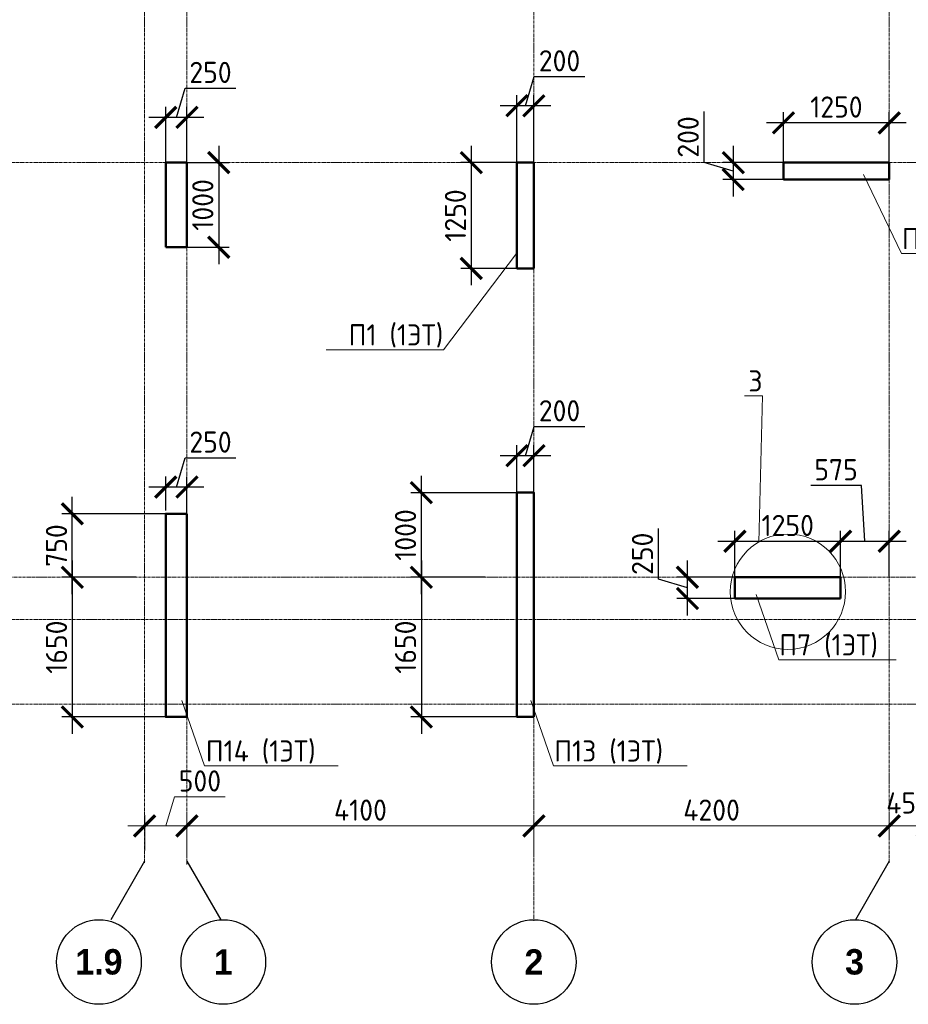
# Model space of a CAD drawing. Header units: millimetres. Extents: x 263826 to 1718326, y -423071 to 70137.
# Tile 184 of 256: x 421866 to 432368, y -84909 to -73275. Entities that reach past the tile are written whole.
import ezdxf
from ezdxf import colors
from ezdxf.entities.mleader import LeaderData, LeaderLine
from ezdxf.math import Vec2, Vec3

# ---------------------------------------------------------------- set-up
doc = ezdxf.new("R2010")
doc.units = ezdxf.units.MM
doc.linetypes.add('______5', pattern=[1100, 800, -100, 100, -100])
doc.linetypes.add('осевая', pattern=[50.8, 31.75, -6.35, 6.35, -6.35])
doc.layers.add('Колонна_ бетон', color=7, linetype='Continuous', lineweight=50, true_color=0xb4b496)
for name, color, linetype, lineweight in [('Конструкции 0.5', 5, 'Continuous', 50), ('Оси', 40, '______5', 18), ('подоснова', 151, 'Continuous', 5), ('РАЗМЕРЫ', 1, 'Continuous', 9), ('Узлы', 7, 'Continuous', 0)]:
    doc.layers.add(name, color=color, linetype=linetype, lineweight=lineweight)
doc.styles.add('Century Gothic', font='GOTHIC.TTF')
doc.styles.add('GOST-2.304_Type-B', font='GOST_Common.ttf')
doc.dimstyles.new('СПДС', dxfattribs={"dimscale": 100, "dimtxt": 2.5, "dimasz": 2.5, "dimexe": 1.25, "dimexo": 0, "dimtad": 1, "dimdec": 0, "dimtxsty": 'GOST-2.304_Type-B', "dimblk": 'ARCHTICK', "dimcen": 2.5, "dimdle": 2, "dimadec": 0, "dimazin": 2, "dimtfac": 0.75, "dimtdec": 0, "dimtmove": 1, "dimatfit": 3, "dimfxl": 1, "dimtolj": 1, "dimarcsym": 1})

# ---------------------------------------------------------------- blocks, each defined once
blk = doc.blocks.new('NSY101')
at = {"color": 0, "linetype": 'ByBlock', "lineweight": -2}
blk.add_circle((0, 0), 50, dxfattribs=at)
blk = doc.blocks.new('_ArchTick')
at = {"color": 0, "linetype": 'ByBlock', "const_width": 0.15}
blk.add_lwpolyline([(-0.5, -0.5), (0.5, 0.5)], dxfattribs=at)
blk = doc.blocks.new('*D3814')
at = {"layer": 'DEFPOINTS', "color": 0, "lineweight": 0, "transparency": 16777216}
for p in [(474455, -129833), (473955, -130124), (474455, -130210)]:
    blk.add_point(p, dxfattribs=at)
at = {"layer": 'РАЗМЕРЫ', "color": 0, "lineweight": -2, "transparency": 16777216}
for p, q in [((474205, -129833), (474308, -129490)), ((474308, -129490), (474908, -129490)), ((473955, -130124), (473955, -129708)), ((474455, -130210), (474455, -129708)), ((473755, -129833), (474655, -129833))]:
    blk.add_line(p, q, dxfattribs=at)
at = {"layer": 'РАЗМЕРЫ', "color": 0, "lineweight": -2, "transparency": 16777216, "xscale": 250, "yscale": 250, "zscale": 250, "rotation": 180}
blk.add_blockref('_ArchTick', (473955, -129833), dxfattribs=at)
at = {"layer": 'РАЗМЕРЫ', "color": 0, "lineweight": -2, "transparency": 16777216, "xscale": 250, "yscale": 250, "zscale": 250}
blk.add_blockref('_ArchTick', (474455, -129833), dxfattribs=at)
at = {"layer": 'РАЗМЕРЫ', "color": 0, "transparency": 16777216, "insert": (474608, -129302), "char_height": 250, "attachment_point": 5, "style": 'GOST-2.304_Type-B'}
blk.add_mtext('\\A1;500', dxfattribs=at)
blk = doc.blocks.new('*D3815')
at = {"layer": 'DEFPOINTS', "color": 0, "lineweight": 0, "transparency": 16777216}
for p in [(478555, -129833), (478555, -130164), (474455, -130210)]:
    blk.add_point(p, dxfattribs=at)
at = {"layer": 'РАЗМЕРЫ', "color": 0, "lineweight": -2, "transparency": 16777216}
for p, q in [((474455, -130210), (474455, -129708)), ((478555, -130164), (478555, -129708)), ((474255, -129833), (478755, -129833))]:
    blk.add_line(p, q, dxfattribs=at)
at = {"layer": 'РАЗМЕРЫ', "color": 0, "lineweight": -2, "transparency": 16777216, "xscale": 250, "yscale": 250, "zscale": 250, "rotation": 180}
blk.add_blockref('_ArchTick', (474455, -129833), dxfattribs=at)
at = {"layer": 'РАЗМЕРЫ', "color": 0, "lineweight": -2, "transparency": 16777216, "xscale": 250, "yscale": 250, "zscale": 250}
blk.add_blockref('_ArchTick', (478555, -129833), dxfattribs=at)
at = {"layer": 'РАЗМЕРЫ', "color": 0, "transparency": 16777216, "insert": (476505, -129646), "char_height": 250, "attachment_point": 5, "style": 'GOST-2.304_Type-B'}
blk.add_mtext('\\A1;4100', dxfattribs=at)
blk = doc.blocks.new('*D3816')
at = {"layer": 'DEFPOINTS', "color": 0, "lineweight": 0, "transparency": 16777216}
for p in [(482755, -129833), (482755, -129952), (478555, -130164)]:
    blk.add_point(p, dxfattribs=at)
at = {"layer": 'РАЗМЕРЫ', "color": 0, "lineweight": -2, "transparency": 16777216}
for p, q in [((478555, -130164), (478555, -129708)), ((482755, -129952), (482755, -129708)), ((478355, -129833), (482955, -129833))]:
    blk.add_line(p, q, dxfattribs=at)
at = {"layer": 'РАЗМЕРЫ', "color": 0, "lineweight": -2, "transparency": 16777216, "xscale": 250, "yscale": 250, "zscale": 250, "rotation": 180}
blk.add_blockref('_ArchTick', (478555, -129833), dxfattribs=at)
at = {"layer": 'РАЗМЕРЫ', "color": 0, "lineweight": -2, "transparency": 16777216, "xscale": 250, "yscale": 250, "zscale": 250}
blk.add_blockref('_ArchTick', (482755, -129833), dxfattribs=at)
at = {"layer": 'РАЗМЕРЫ', "color": 0, "transparency": 16777216, "insert": (480655, -129646), "char_height": 250, "attachment_point": 5, "style": 'GOST-2.304_Type-B'}
blk.add_mtext('\\A1;4200', dxfattribs=at)
blk = doc.blocks.new('*D3817')
at = {"layer": 'DEFPOINTS', "color": 0, "lineweight": 0, "transparency": 16777216}
for p in [(483205, -129833), (483205, -129895), (482755, -129989)]:
    blk.add_point(p, dxfattribs=at)
at = {"layer": 'РАЗМЕРЫ', "color": 0, "lineweight": -2, "transparency": 16777216}
for p, q in [((482755, -129989), (482755, -129708)), ((483205, -129895), (483205, -129708)), ((482555, -129833), (483405, -129833))]:
    blk.add_line(p, q, dxfattribs=at)
at = {"layer": 'РАЗМЕРЫ', "color": 0, "lineweight": -2, "transparency": 16777216, "xscale": 250, "yscale": 250, "zscale": 250, "rotation": 180}
blk.add_blockref('_ArchTick', (482755, -129833), dxfattribs=at)
at = {"layer": 'РАЗМЕРЫ', "color": 0, "lineweight": -2, "transparency": 16777216, "xscale": 250, "yscale": 250, "zscale": 250}
blk.add_blockref('_ArchTick', (483205, -129833), dxfattribs=at)
at = {"layer": 'РАЗМЕРЫ', "color": 0, "transparency": 16777216, "insert": (482977, -129562), "char_height": 250, "attachment_point": 5, "style": 'GOST-2.304_Type-B'}
blk.add_mtext('\\A1;450', dxfattribs=at)
blk = doc.blocks.new('*D1825')
at = {"layer": 'DEFPOINTS', "color": 0, "transparency": 16777216}
for p in [(427743, -74292), (427743, -74964), (427943, -74964)]:
    blk.add_point(p, dxfattribs=at)
at = {"layer": 'РАЗМЕРЫ', "color": 0, "lineweight": -2, "transparency": 16777216}
for p, q in [((427843, -74292), (427946, -73948)), ((427946, -73948), (428546, -73948)), ((427743, -74964), (427743, -74167)), ((427943, -74964), (427943, -74167)), ((428143, -74292), (427543, -74292))]:
    blk.add_line(p, q, dxfattribs=at)
at = {"layer": 'РАЗМЕРЫ', "color": 0, "lineweight": -2, "transparency": 16777216, "xscale": 250, "yscale": 250, "zscale": 250, "rotation": 180}
blk.add_blockref('_ArchTick', (427743, -74292), dxfattribs=at)
at = {"layer": 'РАЗМЕРЫ', "color": 0, "lineweight": -2, "transparency": 16777216, "xscale": 250, "yscale": 250, "zscale": 250}
blk.add_blockref('_ArchTick', (427943, -74292), dxfattribs=at)
at = {"layer": 'РАЗМЕРЫ', "color": 0, "lineweight": 0, "transparency": 16777216, "insert": (428246, -73761), "char_height": 250, "attachment_point": 5, "style": 'GOST-2.304_Type-B'}
blk.add_mtext('\\A1;200', dxfattribs=at)
blk = doc.blocks.new('*D1826')
at = {"layer": 'DEFPOINTS', "color": 0, "transparency": 16777216}
for p in [(427823, -74964), (427203, -76214), (427883, -76214)]:
    blk.add_point(p, dxfattribs=at)
at = {"layer": 'РАЗМЕРЫ', "color": 0, "lineweight": -2, "transparency": 16777216}
for p, q in [((427203, -74764), (427203, -76414)), ((427823, -74964), (427078, -74964)), ((427883, -76214), (427078, -76214))]:
    blk.add_line(p, q, dxfattribs=at)
at = {"layer": 'РАЗМЕРЫ', "color": 0, "lineweight": -2, "transparency": 16777216, "xscale": 250, "yscale": 250, "zscale": 250}
for p, rotation in [((427203, -74964), 90), ((427203, -76214), 270)]:
    blk.add_blockref('_ArchTick', p, dxfattribs=dict(at, rotation=rotation))
at = {"layer": 'РАЗМЕРЫ', "color": 0, "lineweight": 0, "transparency": 16777216, "insert": (427016, -75589), "char_height": 250, "attachment_point": 5, "rotation": 90, "style": 'GOST-2.304_Type-B'}
blk.add_mtext('\\A1;1250', dxfattribs=at)
blk = doc.blocks.new('*D1829')
at = {"layer": 'DEFPOINTS', "color": 0, "transparency": 16777216}
for p in [(430893, -74494), (430893, -75064), (432143, -75107)]:
    blk.add_point(p, dxfattribs=at)
at = {"layer": 'РАЗМЕРЫ', "color": 0, "lineweight": -2, "transparency": 16777216}
for p, q in [((430893, -75064), (430893, -74369)), ((432143, -75107), (432143, -74369)), ((432343, -74494), (430693, -74494))]:
    blk.add_line(p, q, dxfattribs=at)
at = {"layer": 'РАЗМЕРЫ', "color": 0, "lineweight": -2, "transparency": 16777216, "xscale": 250, "yscale": 250, "zscale": 250, "rotation": 180}
blk.add_blockref('_ArchTick', (430893, -74494), dxfattribs=at)
at = {"layer": 'РАЗМЕРЫ', "color": 0, "lineweight": -2, "transparency": 16777216, "xscale": 250, "yscale": 250, "zscale": 250}
blk.add_blockref('_ArchTick', (432143, -74494), dxfattribs=at)
at = {"layer": 'РАЗМЕРЫ', "color": 0, "lineweight": 0, "transparency": 16777216, "insert": (431518, -74307), "char_height": 250, "attachment_point": 5, "style": 'GOST-2.304_Type-B'}
blk.add_mtext('\\A1;1250', dxfattribs=at)
blk = doc.blocks.new('*D1830')
at = {"layer": 'DEFPOINTS', "color": 0, "transparency": 16777216}
for p in [(430973, -74964), (430299, -75164), (430973, -75164)]:
    blk.add_point(p, dxfattribs=at)
at = {"layer": 'РАЗМЕРЫ', "color": 0, "lineweight": -2, "transparency": 16777216}
for p, q in [((429955, -74961), (429955, -74361)), ((430299, -74764), (430299, -75364)), ((430299, -75064), (429955, -74961)), ((430973, -74964), (430174, -74964)), ((430973, -75164), (430174, -75164))]:
    blk.add_line(p, q, dxfattribs=at)
at = {"layer": 'РАЗМЕРЫ', "color": 0, "lineweight": -2, "transparency": 16777216, "xscale": 250, "yscale": 250, "zscale": 250}
for p, rotation in [((430299, -74964), 90), ((430299, -75164), 270)]:
    blk.add_blockref('_ArchTick', p, dxfattribs=dict(at, rotation=rotation))
at = {"layer": 'РАЗМЕРЫ', "color": 0, "lineweight": 0, "transparency": 16777216, "insert": (429767, -74661), "char_height": 250, "attachment_point": 5, "rotation": 90, "style": 'GOST-2.304_Type-B'}
blk.add_mtext('\\A1;200', dxfattribs=at)
blk = doc.blocks.new('*D1839')
at = {"layer": 'DEFPOINTS', "color": 0, "transparency": 16777216}
for p in [(429758, -79864), (430442, -79864), (430442, -80114)]:
    blk.add_point(p, dxfattribs=at)
at = {"layer": 'РАЗМЕРЫ', "color": 0, "lineweight": -2, "transparency": 16777216}
for p, q in [((429414, -79886), (429414, -79286)), ((429758, -80314), (429758, -79664)), ((429758, -79989), (429414, -79886)), ((430442, -79864), (429633, -79864)), ((430442, -80114), (429633, -80114))]:
    blk.add_line(p, q, dxfattribs=at)
at = {"layer": 'РАЗМЕРЫ', "color": 0, "lineweight": -2, "transparency": 16777216, "xscale": 250, "yscale": 250, "zscale": 250}
for p, rotation in [((429758, -79864), 90), ((429758, -80114), 270)]:
    blk.add_blockref('_ArchTick', p, dxfattribs=dict(at, rotation=rotation))
at = {"layer": 'РАЗМЕРЫ', "color": 0, "lineweight": 0, "transparency": 16777216, "insert": (429226, -79586), "char_height": 250, "attachment_point": 5, "rotation": 90, "style": 'GOST-2.304_Type-B'}
blk.add_mtext('\\A1;250', dxfattribs=at)
blk = doc.blocks.new('*D1840')
at = {"layer": 'DEFPOINTS', "color": 0, "transparency": 16777216}
for p in [(431568, -79438), (430318, -79864), (431568, -79864)]:
    blk.add_point(p, dxfattribs=at)
at = {"layer": 'РАЗМЕРЫ', "color": 0, "lineweight": -2, "transparency": 16777216}
for p, q in [((430318, -79864), (430318, -79313)), ((431568, -79864), (431568, -79313)), ((430118, -79438), (431768, -79438))]:
    blk.add_line(p, q, dxfattribs=at)
at = {"layer": 'РАЗМЕРЫ', "color": 0, "lineweight": -2, "transparency": 16777216, "xscale": 250, "yscale": 250, "zscale": 250, "rotation": 180}
blk.add_blockref('_ArchTick', (430318, -79438), dxfattribs=at)
at = {"layer": 'РАЗМЕРЫ', "color": 0, "lineweight": -2, "transparency": 16777216, "xscale": 250, "yscale": 250, "zscale": 250}
blk.add_blockref('_ArchTick', (431568, -79438), dxfattribs=at)
at = {"layer": 'РАЗМЕРЫ', "color": 0, "lineweight": 0, "transparency": 16777216, "insert": (430943, -79251), "char_height": 250, "attachment_point": 5, "style": 'GOST-2.304_Type-B'}
blk.add_mtext('\\A1;1250', dxfattribs=at)
blk = doc.blocks.new('*D1809')
at = {"layer": 'DEFPOINTS', "color": 0, "transparency": 16777216}
for p in [(432143, -79438), (431568, -79717), (432143, -79850)]:
    blk.add_point(p, dxfattribs=at)
at = {"layer": 'РАЗМЕРЫ', "color": 0, "lineweight": -2, "transparency": 16777216}
for p, q in [((431814, -78780), (431214, -78780)), ((431855, -79438), (431814, -78780)), ((431568, -79717), (431568, -79313)), ((432143, -79850), (432143, -79313)), ((431368, -79438), (432343, -79438))]:
    blk.add_line(p, q, dxfattribs=at)
at = {"layer": 'РАЗМЕРЫ', "color": 0, "lineweight": -2, "transparency": 16777216, "xscale": 250, "yscale": 250, "zscale": 250, "rotation": 180}
blk.add_blockref('_ArchTick', (431568, -79438), dxfattribs=at)
at = {"layer": 'РАЗМЕРЫ', "color": 0, "lineweight": -2, "transparency": 16777216, "xscale": 250, "yscale": 250, "zscale": 250}
blk.add_blockref('_ArchTick', (432143, -79438), dxfattribs=at)
at = {"layer": 'РАЗМЕРЫ', "color": 0, "lineweight": 0, "transparency": 16777216, "insert": (431514, -78593), "char_height": 250, "attachment_point": 5, "style": 'GOST-2.304_Type-B'}
blk.add_mtext('\\A1;575', dxfattribs=at)
blk = doc.blocks.new('*D1908')
at = {"layer": 'DEFPOINTS', "color": 0, "transparency": 16777216}
for p in [(423593, -74429), (423593, -75218), (423843, -75218)]:
    blk.add_point(p, dxfattribs=at)
at = {"layer": 'РАЗМЕРЫ', "color": 0, "lineweight": -2, "transparency": 16777216}
for p, q in [((423718, -74429), (423821, -74085)), ((423821, -74085), (424421, -74085)), ((423593, -75218), (423593, -74304)), ((423843, -75218), (423843, -74304)), ((424043, -74429), (423393, -74429))]:
    blk.add_line(p, q, dxfattribs=at)
at = {"layer": 'РАЗМЕРЫ', "color": 0, "lineweight": -2, "transparency": 16777216, "xscale": 250, "yscale": 250, "zscale": 250, "rotation": 180}
blk.add_blockref('_ArchTick', (423593, -74429), dxfattribs=at)
at = {"layer": 'РАЗМЕРЫ', "color": 0, "lineweight": -2, "transparency": 16777216, "xscale": 250, "yscale": 250, "zscale": 250}
blk.add_blockref('_ArchTick', (423843, -74429), dxfattribs=at)
at = {"layer": 'РАЗМЕРЫ', "color": 0, "lineweight": 0, "transparency": 16777216, "insert": (424121, -73898), "char_height": 250, "attachment_point": 5, "style": 'GOST-2.304_Type-B'}
blk.add_mtext('\\A1;250', dxfattribs=at)
blk = doc.blocks.new('*D1909')
at = {"layer": 'DEFPOINTS', "color": 0, "transparency": 16777216}
for p in [(423843, -74964), (423793, -75964), (424218, -75964)]:
    blk.add_point(p, dxfattribs=at)
at = {"layer": 'РАЗМЕРЫ', "color": 0, "lineweight": -2, "transparency": 16777216}
for p, q in [((424218, -74764), (424218, -76164)), ((423843, -74964), (424343, -74964)), ((423793, -75964), (424343, -75964))]:
    blk.add_line(p, q, dxfattribs=at)
at = {"layer": 'РАЗМЕРЫ', "color": 0, "lineweight": -2, "transparency": 16777216, "xscale": 250, "yscale": 250, "zscale": 250}
for p, rotation in [((424218, -74964), 90), ((424218, -75964), 270)]:
    blk.add_blockref('_ArchTick', p, dxfattribs=dict(at, rotation=rotation))
at = {"layer": 'РАЗМЕРЫ', "color": 0, "lineweight": 0, "transparency": 16777216, "insert": (424030, -75464), "char_height": 250, "attachment_point": 5, "rotation": 90, "style": 'GOST-2.304_Type-B'}
blk.add_mtext('\\A1;1000', dxfattribs=at)
blk = doc.blocks.new('*D1912')
at = {"layer": 'DEFPOINTS', "color": 0, "transparency": 16777216}
for p in [(423593, -78797), (423593, -79074), (423843, -79124)]:
    blk.add_point(p, dxfattribs=at)
at = {"layer": 'РАЗМЕРЫ', "color": 0, "lineweight": -2, "transparency": 16777216}
for p, q in [((423718, -78797), (423821, -78453)), ((423821, -78453), (424421, -78453)), ((423593, -79074), (423593, -78672)), ((423843, -79124), (423843, -78672)), ((424043, -78797), (423393, -78797))]:
    blk.add_line(p, q, dxfattribs=at)
at = {"layer": 'РАЗМЕРЫ', "color": 0, "lineweight": -2, "transparency": 16777216, "xscale": 250, "yscale": 250, "zscale": 250, "rotation": 180}
blk.add_blockref('_ArchTick', (423593, -78797), dxfattribs=at)
at = {"layer": 'РАЗМЕРЫ', "color": 0, "lineweight": -2, "transparency": 16777216, "xscale": 250, "yscale": 250, "zscale": 250}
blk.add_blockref('_ArchTick', (423843, -78797), dxfattribs=at)
at = {"layer": 'РАЗМЕРЫ', "color": 0, "lineweight": 0, "transparency": 16777216, "insert": (424121, -78266), "char_height": 250, "attachment_point": 5, "style": 'GOST-2.304_Type-B'}
blk.add_mtext('\\A1;250', dxfattribs=at)
blk = doc.blocks.new('*D1919')
at = {"layer": 'DEFPOINTS', "color": 0, "transparency": 16777216}
for p in [(427743, -78427), (427743, -79150), (427943, -79150)]:
    blk.add_point(p, dxfattribs=at)
at = {"layer": 'РАЗМЕРЫ', "color": 0, "lineweight": -2, "transparency": 16777216}
for p, q in [((427843, -78427), (427946, -78083)), ((427946, -78083), (428546, -78083)), ((427743, -79150), (427743, -78302)), ((427943, -79150), (427943, -78302)), ((428143, -78427), (427543, -78427))]:
    blk.add_line(p, q, dxfattribs=at)
at = {"layer": 'РАЗМЕРЫ', "color": 0, "lineweight": -2, "transparency": 16777216, "xscale": 250, "yscale": 250, "zscale": 250, "rotation": 180}
blk.add_blockref('_ArchTick', (427743, -78427), dxfattribs=at)
at = {"layer": 'РАЗМЕРЫ', "color": 0, "lineweight": -2, "transparency": 16777216, "xscale": 250, "yscale": 250, "zscale": 250}
blk.add_blockref('_ArchTick', (427943, -78427), dxfattribs=at)
at = {"layer": 'РАЗМЕРЫ', "color": 0, "lineweight": 0, "transparency": 16777216, "insert": (428246, -77896), "char_height": 250, "attachment_point": 5, "style": 'GOST-2.304_Type-B'}
blk.add_mtext('\\A1;200', dxfattribs=at)
blk = doc.blocks.new('*D1936')
at = {"layer": 'DEFPOINTS', "color": 0, "transparency": 16777216}
for p in [(426613, -78864), (427844, -78864), (427369, -79864)]:
    blk.add_point(p, dxfattribs=at)
at = {"layer": 'РАЗМЕРЫ', "color": 0, "lineweight": -2, "transparency": 16777216}
for p, q in [((426613, -80064), (426613, -78664)), ((427844, -78864), (426488, -78864)), ((427369, -79864), (426488, -79864))]:
    blk.add_line(p, q, dxfattribs=at)
at = {"layer": 'РАЗМЕРЫ', "color": 0, "lineweight": -2, "transparency": 16777216, "xscale": 250, "yscale": 250, "zscale": 250}
for p, rotation in [((426613, -78864), 90), ((426613, -79864), 270)]:
    blk.add_blockref('_ArchTick', p, dxfattribs=dict(at, rotation=rotation))
at = {"layer": 'РАЗМЕРЫ', "color": 0, "lineweight": 0, "transparency": 16777216, "insert": (426426, -79364), "char_height": 250, "attachment_point": 5, "rotation": 90, "style": 'GOST-2.304_Type-B'}
blk.add_mtext('\\A1;1000', dxfattribs=at)
blk = doc.blocks.new('*D1937')
at = {"layer": 'DEFPOINTS', "color": 0, "transparency": 16777216}
for p in [(427369, -79864, 3100), (426613, -81514), (427743, -81514, 3100)]:
    blk.add_point(p, dxfattribs=at)
at = {"layer": 'РАЗМЕРЫ', "color": 0, "lineweight": -2, "transparency": 16777216}
for p, q in [((426613, -79664), (426613, -81714)), ((427369, -79864), (426488, -79864)), ((427743, -81514), (426488, -81514))]:
    blk.add_line(p, q, dxfattribs=at)
at = {"layer": 'РАЗМЕРЫ', "color": 0, "lineweight": -2, "transparency": 16777216, "xscale": 250, "yscale": 250, "zscale": 250}
for p, rotation in [((426613, -79864), 90), ((426613, -81514), 270)]:
    blk.add_blockref('_ArchTick', p, dxfattribs=dict(at, rotation=rotation))
at = {"layer": 'РАЗМЕРЫ', "color": 0, "lineweight": 0, "transparency": 16777216, "insert": (426426, -80689), "char_height": 250, "attachment_point": 5, "rotation": 90, "style": 'GOST-2.304_Type-B'}
blk.add_mtext('\\A1;1650', dxfattribs=at)
blk = doc.blocks.new('*D1938')
at = {"layer": 'DEFPOINTS', "color": 0, "transparency": 16777216}
for p in [(422488, -79114), (423718, -79114), (423244, -79864)]:
    blk.add_point(p, dxfattribs=at)
at = {"layer": 'РАЗМЕРЫ', "color": 0, "lineweight": -2, "transparency": 16777216}
for p, q in [((422488, -80064), (422488, -78914)), ((423718, -79114), (422363, -79114)), ((423244, -79864), (422363, -79864))]:
    blk.add_line(p, q, dxfattribs=at)
at = {"layer": 'РАЗМЕРЫ', "color": 0, "lineweight": -2, "transparency": 16777216, "xscale": 250, "yscale": 250, "zscale": 250}
for p, rotation in [((422488, -79114), 90), ((422488, -79864), 270)]:
    blk.add_blockref('_ArchTick', p, dxfattribs=dict(at, rotation=rotation))
at = {"layer": 'РАЗМЕРЫ', "color": 0, "lineweight": 0, "transparency": 16777216, "insert": (422301, -79489), "char_height": 250, "attachment_point": 5, "rotation": 90, "style": 'GOST-2.304_Type-B'}
blk.add_mtext('\\A1;750', dxfattribs=at)
blk = doc.blocks.new('*D1939')
at = {"layer": 'DEFPOINTS', "color": 0, "transparency": 16777216}
for p in [(423244, -79864, 3100), (422488, -81514), (423618, -81514, 3100)]:
    blk.add_point(p, dxfattribs=at)
at = {"layer": 'РАЗМЕРЫ', "color": 0, "lineweight": -2, "transparency": 16777216}
for p, q in [((422488, -79664), (422488, -81714)), ((423244, -79864), (422363, -79864)), ((423618, -81514), (422363, -81514))]:
    blk.add_line(p, q, dxfattribs=at)
at = {"layer": 'РАЗМЕРЫ', "color": 0, "lineweight": -2, "transparency": 16777216, "xscale": 250, "yscale": 250, "zscale": 250}
for p, rotation in [((422488, -79864), 90), ((422488, -81514), 270)]:
    blk.add_blockref('_ArchTick', p, dxfattribs=dict(at, rotation=rotation))
at = {"layer": 'РАЗМЕРЫ', "color": 0, "lineweight": 0, "transparency": 16777216, "insert": (422301, -80689), "char_height": 250, "attachment_point": 5, "rotation": 90, "style": 'GOST-2.304_Type-B'}
blk.add_mtext('\\A1;1650', dxfattribs=at)
blk = doc.blocks.new('_None')
blk = doc.blocks.new('оси 2.2-2.3')
at = {"layer": 'Оси', "color": 16, "linetype": 'осевая', "lineweight": 0, "transparency": 33554687}
for p, q in [((478554.9, -104267.9), (478554.9, -130953.9)), ((473954.9, -105027.5), (473954.9, -130270.9)), ((474454.9, -105027.5), (474454.9, -130290.3)), ((482754.9, -105027.5), (482754.9, -130272.4)), ((468076.3, -121995.4), (524372.9, -121995.4)), ((468653.8, -126895.4), (523707.4, -126895.4)), ((468076.3, -127395.4), (524372.9, -127395.4)), ((468076.3, -128395.4), (524372.9, -128395.4))]:
    blk.add_line(p, q, dxfattribs=at)
at = {"layer": 'Оси', "color": 16, "linetype": '______5', "lineweight": 25, "transparency": 33554687}
for p, q in [((473954.9, -130249.8), (473518.8, -131005.2)), ((474454.9, -130249.8), (474891.1, -131005.2)), ((482754.9, -130249.8), (482318.8, -131005.2))]:
    blk.add_line(p, q, dxfattribs=at)
at = {"layer": 'Оси', "color": 16, "linetype": 'Continuous', "lineweight": 25, "transparency": 33554687, "xscale": 9.999999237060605, "yscale": 9.999999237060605, "zscale": 9.999999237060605}
for p in [(473414.4, -131441.1), (474884.4, -131441.1), (478554.4, -131441.1), (482344.4, -131441.1)]:
    blk.add_blockref('NSY101', p, dxfattribs=at)
at = {"layer": 'Оси', "color": 16, "linetype": 'Continuous', "lineweight": 25, "transparency": 33554687, "char_height": 300, "attachment_point": 5, "style": 'Century Gothic'}
for s, insert, width in [('\\A1;{\\fCentury Gothic|i0|b1;\\H300.000000;\\W1.000000;\\C16;1.9}\\P', (473414.4, -131441.1), 735), ('\\A1;{\\fCentury Gothic|i0|b1;\\H300.000000;\\W1.000000;\\C16;1}\\P', (474884.4, -131441.1), 385), ('\\A1;{\\fCentury Gothic|i0|b1;\\H300.000000;\\W1.000000;\\C16;2}\\P', (478554.4, -131441.1), 385), ('\\A1;{\\fCentury Gothic|i0|b1;\\H300.000000;\\W1.000000;\\C16;3}\\P', (482344.4, -131441.1), 385)]:
    blk.add_mtext(s, dxfattribs=dict(at, insert=insert, width=width))
at = {"layer": 'РАЗМЕРЫ', "color": 1}
for base, p1, p2, picture, middle in [((474454.9, -129833.3), (473954.9, -130124.5), (474454.9, -130210.5), '*D3814', (474370.6, -129302)), ((478554.9, -129833.3), (474454.9, -130210.5), (478554.9, -130163.8), '*D3815', (476504.9, -129645.8)), ((482754.9, -129833.3), (478554.9, -130163.8), (482754.9, -129952.3), '*D3816', (480654.9, -129645.8))]:
    dim = blk.add_linear_dim(base=base, p1=p1, p2=p2, dimstyle='СПДС', dxfattribs=at)
    dim.commit()
    dim.dimension.update_dxf_attribs({"geometry": picture, "text_midpoint": middle})
dim = blk.add_linear_dim(base=(483204.9, -129833.3), p1=(482754.9, -129989.1), p2=(483204.9, -129894.8), dimstyle='СПДС', dxfattribs=at)
dim.commit()
dim.dimension.update_dxf_attribs({"geometry": '*D3817', "text_midpoint": (482977.3, -129749.6), "dimtype": 128})

msp = doc.modelspace()

# ---------------------------------------------------------------- linework, layer by layer
at = {"color": 1}
for p, q in [((423592.85531, -79863.62565, -4157.37226), (423592.85531, -81513.62565, -7257.37226)), ((423592.85531, -81513.62565, -7257.37226), (423842.95107, -81513.62565, -4157.37226))]:
    msp.add_line(p, q, dxfattribs=at)
at = {"color": 4, "lineweight": 0}
msp.add_circle((430944.95163, -80033.96508, 4157.37226), 681.29815, dxfattribs=at)
at = {"layer": 'Колонна_ бетон', "color": 180, "linetype": 'Continuous', "lineweight": 35, "transparency": 33554687}
for p, q in [((423592.85531, -79113.62608, -4157.37226), (423842.95107, -79113.62608, -3597.37226)), ((423592.94871, -80108.62534, -3597.37226), (423592.85531, -79113.62608, -4157.37226)), ((423842.95107, -80108.62531, -3597.37226), (423842.95107, -79113.62608, -3597.37226))]:
    msp.add_line(p, q, dxfattribs=at)
at = {"layer": 'Конструкции 0.5'}
for p, q in [((423842.85531, -74963.62565, -4157.37226), (423592.85531, -74963.62565, -4157.37226)), ((423592.85531, -74963.62565, -4157.37226), (423592.85531, -75963.62565, -4157.37226)), ((423842.85531, -75963.62565, -4157.37226), (423842.85531, -74963.62565, -4157.37226)), ((427822.85531, -74963.62565, -4157.37226), (427742.85531, -74963.62565, -4157.37226)), ((427742.85531, -74963.62565, -4157.37226), (427742.85531, -76213.62602, -4157.37226)), ((427942.85531, -74963.62565, -4157.37226), (427822.85531, -74963.62565, -4157.37226)), ((427942.85531, -76213.62602, -4157.37226), (427942.85531, -74963.62565, -4157.37226)), ((432142.85531, -74963.62565, -4157.37226), (430892.85531, -74963.62565, -4157.37226)), ((430892.85531, -74963.62565, -4157.37226), (430892.85531, -75163.62565, -4157.37226)), ((432142.85531, -75163.62565, -4157.37226), (432142.85531, -74963.62565, -4157.37226)), ((430892.85531, -75163.62565, -4157.37226), (432142.85531, -75163.62565, -4157.37226)), ((423592.85531, -75963.62565, -4157.37226), (423842.85531, -75963.62565, -4157.37226)), ((427742.85531, -76213.62602, -4157.37226), (427822.85531, -76213.62602, -4157.37226)), ((427822.85531, -76213.62602, -4157.37226), (427942.85531, -76213.62602, -4157.37226)), ((431567.68814, -79863.62565, -4157.37226), (430317.68817, -79863.62565, -4157.37226)), ((430317.68817, -79863.62565, -4157.37226), (430317.68817, -80113.62565, -4157.37226)), ((431567.68814, -80113.62565, -4157.37226), (431567.68814, -79863.62565, -4157.37226)), ((430317.68817, -80113.62565, -4157.37226), (431567.68814, -80113.62565, -4157.37226))]:
    msp.add_line(p, q, dxfattribs=at)
at = {"layer": 'Конструкции 0.5', "color": 3, "elevation": -4157.37226}
for points in [[(427942.95107, -81513.62565), (427742.85531, -81513.62565), (427742.85531, -78863.62585), (427942.95107, -78863.62585)], [(423842.95107, -79113.62608), (423592.85531, -79113.62608), (423592.85531, -81513.62565), (423842.95107, -81513.62565)]]:
    msp.add_lwpolyline(points, close=True, dxfattribs=at)

# ---------------------------------------------------------------- block references
at = {"layer": 'РАЗМЕРЫ', "color": 1}
msp.add_blockref('оси 2.2-2.3', (-50611.99665, 47031.72666, -4157.37226), dxfattribs=at)

# ---------------------------------------------------------------- dimensions: what is measured, and where the dimension line sits
at = {"layer": 'РАЗМЕРЫ', "color": 1, "lineweight": 0}
for base, p1, p2, picture, middle in [((427742.85531, -74292.20415, -4157.37226), (427942.85531, -74963.62565, -4157.37226), (427742.85531, -74963.62565, -4157.37226), '*D1825', (428008.48031, -73760.95415, -4157.37226)), ((423592.85531, -74429.18761, -4157.37226), (423842.95107, -75217.92792, -4157.37226), (423592.85531, -75217.92792, -4157.37226), '*D1908', (423883.52819, -73897.93761, -4157.37226)), ((430892.85531, -74494.20767, -4157.37226), (432142.95107, -75106.57058, -4157.37226), (430892.85531, -75063.62565, -4157.37226), '*D1829', (431517.90319, -74306.70767, -4157.37226)), ((427742.85531, -78427.22927, -4157.37226), (427942.95107, -79150.29851, -4157.37226), (427742.85531, -79150.29851, -4157.37226), '*D1919', (428008.52819, -77895.97927, -4157.37226)), ((423592.85531, -78796.78771, -4157.37226), (423842.95107, -79123.53376, -4157.37226), (423592.85531, -79074.21336, -4157.37226), '*D1912', (423883.52819, -78265.53771, -4157.37226)), ((431567.68814, -79438.39347, -4157.37226), (430317.68817, -79863.62565, -4157.37226), (431567.68814, -79863.62565, -4157.37226), '*D1840', (430942.68815, -79250.89347, -4157.37226))]:
    dim = msp.add_linear_dim(base=base, p1=p1, p2=p2, dimstyle='СПДС', dxfattribs=at)
    dim.commit()
    dim.dimension.update_dxf_attribs({"geometry": picture, "text_midpoint": middle})
for base, p1, p2, picture, middle in [((430298.67725, -75163.62565, -4157.37226), (430972.5433, -74963.62565, -4157.37226), (430972.5433, -75163.62565, -4157.37226), '*D1830', (429767.42725, -74898.00065, -4157.37226)), ((424217.77253, -75963.62565, -4157.37226), (423842.85531, -74963.62565, -4157.37226), (423792.89715, -75963.62565, -4157.37226), '*D1909', (424030.27253, -75463.62565, -4157.37226)), ((427203.46716, -76213.62602, -4157.37226), (427822.85531, -74963.62565, -4157.37226), (427882.85531, -76213.62602, -4157.37226), '*D1826', (427015.96716, -75588.62583, -4157.37226)), ((426613.20957, -78863.94057, -4157.37226), (427368.98125, -79863.94035, -4157.37226), (427843.95303, -78863.94057, -4157.37226), '*D1936', (426425.70957, -79363.94046, -4157.37226)), ((422488.20957, -79113.62608, -4157.37226), (423243.98125, -79863.94035, -4157.37226), (423717.90319, -79113.62608, -4157.37226), '*D1938', (422300.70957, -79488.78322, -4157.37226)), ((429757.741, -79863.62565, -4157.37226), (430441.60668, -80113.62565, -4157.37226), (430441.60668, -79863.62565, -4157.37226), '*D1839', (429226.491, -79823.00065, -4157.37226)), ((422488.20957, -81513.62565, -7257.37226), (423243.98125, -79863.94035, -4157.37226), (423617.90319, -81513.62565, -4157.37226), '*D1939', (422300.70957, -80688.783, -7257.37226)), ((426613.20957, -81513.62565, -7257.37226), (427368.98125, -79863.94035, -4157.37226), (427742.90319, -81513.62565, -4157.37226), '*D1937', (426425.70957, -80688.783, -7257.37226))]:
    dim = msp.add_linear_dim(base=base, p1=p1, p2=p2, angle=90, dimstyle='СПДС', dxfattribs=at)
    dim.commit()
    dim.dimension.update_dxf_attribs({"geometry": picture, "text_midpoint": middle})
dim = msp.add_linear_dim(base=(432142.95107, -79438.39347, -4157.37226), p1=(431567.68814, -79716.89628, -4157.37226), p2=(432142.95107, -79849.81709, -4157.37226), dimstyle='СПДС', dxfattribs=at)
dim.commit()
dim.dimension.update_dxf_attribs({"geometry": '*D1809', "text_midpoint": (431751.49397, -78780.32833, -4157.37226), "dimtype": 160})

# ---------------------------------------------------------------- leaders
at = {"layer": 'подоснова', "color": 4, "ltscale": 0.3}
ml = msp.add_multileader_mtext('Standard', dxfattribs=at)
ml.set_content('П1 (1ЭТ)', color=4, style='GOST-2.304_Type-B')
ml.set_leader_properties(color=256, linetype='ByLayer', lineweight=15)
ml.set_arrow_properties(name='NONE')
ml.build(insert=Vec2(0, 0))
ml.multileader.update_dxf_attribs({"text_left_attachment_type": 6, "text_right_attachment_type": 6, "dogleg_length": 0.1, "arrow_head_size": 18})
ctx = ml.context
ctx.base_point, ctx.char_height, ctx.arrow_head_size, ctx.landing_gap_size, ctx.plane_origin = Vec3(425749.95121, -77174.40514, 3100), 250, 18, 20, Vec3(417894.98599, -75906.49906, 3100)
ctx.left_attachment, ctx.right_attachment, ctx.text_align_type = 6, 6, 1
notes = []
notes.append((ctx, [(1, (1, 1, 0), (426875.65727, -77174.40514, 3100), (-1, 0), 0.1, [(0, [(427737.92133, -76038.68691, 3100)], 0, [])])]))
ctx.mtext.insert, ctx.mtext.alignment, ctx.mtext.flow_direction = Vec3(426312.75424, -76874.40514, 3100), 2, 5
at = {"layer": 'подоснова', "color": 5, "ltscale": 0.3}
ml = msp.add_multileader_mtext('Standard', dxfattribs=at)
ml.set_content('П7 (1ЭТ)', color=5, style='GOST-2.304_Type-B')
ml.set_leader_properties(color=256, linetype='ByLayer', lineweight=15)
ml.set_arrow_properties(name='NONE')
ml.build(insert=Vec2(0, 0))
ml.multileader.update_dxf_attribs({"text_left_attachment_type": 6, "text_right_attachment_type": 6, "dogleg_length": 0.1, "arrow_head_size": 18})
ctx = ml.context
ctx.base_point, ctx.char_height, ctx.arrow_head_size, ctx.landing_gap_size, ctx.plane_origin = Vec3(430838.11076, -80837.12625, -1417.37226), 250, 18, 20, Vec3(423232.68861, -78409.54834, -1417.37226)
ctx.left_attachment, ctx.right_attachment, ctx.text_align_type = 6, 6, 1
notes.append((ctx, [(0, (1, 1, 0), (430838.01076, -80837.12625, -1417.37226), (1, 0), 0.1, [(0, [(430570.38137, -80067.49079, -1417.37226)], 0, [])])]))
ctx.mtext.insert, ctx.mtext.alignment, ctx.mtext.flow_direction = Vec3(431425.91379, -80537.12625, -1417.37226), 2, 5
ml = msp.add_multileader_mtext('Standard', dxfattribs=at)
ml.set_content('П14 (1ЭТ)', color=5, style='GOST-2.304_Type-B')
ml.set_leader_properties(color=256, linetype='ByLayer', lineweight=15)
ml.set_arrow_properties(name='NONE')
ml.build(insert=Vec2(0, 0))
ml.multileader.update_dxf_attribs({"text_left_attachment_type": 6, "text_right_attachment_type": 6, "dogleg_length": 0.1, "arrow_head_size": 18})
ctx = ml.context
ctx.base_point, ctx.char_height, ctx.arrow_head_size, ctx.landing_gap_size, ctx.plane_origin = Vec3(424051.29286, -82091.17973, -4517.37226), 250, 18, 20, Vec3(416445.87072, -79663.60183, -4517.37226)
ctx.left_attachment, ctx.right_attachment, ctx.text_align_type = 6, 6, 1
notes.append((ctx, [(0, (1, 1, 0), (424051.19286, -82091.17973, -4517.37226), (1, 0), 0.1, [(0, [(423783.56348, -81321.54427, -4517.37226)], 0, [])])]))
ctx.mtext.insert, ctx.mtext.alignment, ctx.mtext.flow_direction = Vec3(424714.09589, -81791.17973, -4517.37226), 2, 5
ml = msp.add_multileader_mtext('Standard', dxfattribs=at)
ml.set_content('П13 (1ЭТ)', color=5, style='GOST-2.304_Type-B')
ml.set_leader_properties(color=256, linetype='ByLayer', lineweight=15)
ml.set_arrow_properties(name='NONE')
ml.build(insert=Vec2(0, 0))
ml.multileader.update_dxf_attribs({"text_left_attachment_type": 6, "text_right_attachment_type": 6, "dogleg_length": 0.1, "arrow_head_size": 18})
ctx = ml.context
ctx.base_point, ctx.char_height, ctx.arrow_head_size, ctx.landing_gap_size, ctx.plane_origin = Vec3(428176.29286, -82091.17973, -4517.37226), 250, 18, 20, Vec3(420570.87072, -79663.60183, -4517.37226)
ctx.left_attachment, ctx.right_attachment, ctx.text_align_type = 6, 6, 1
notes.append((ctx, [(0, (1, 1, 0), (428176.19286, -82091.17973, -4517.37226), (1, 0), 0.1, [(0, [(427908.56348, -81321.54427, -4517.37226)], 0, [])])]))
ctx.mtext.insert, ctx.mtext.alignment, ctx.mtext.flow_direction = Vec3(428826.59589, -81791.17973, -4517.37226), 2, 5
at = {"layer": 'РАЗМЕРЫ', "color": 2, "lineweight": 0}
ml = msp.add_multileader_mtext('Standard', dxfattribs=at)
ml.set_content('3', color=5, style='GOST-2.304_Type-B')
ml.set_leader_properties(color=256, linetype='ByLayer', lineweight=15)
ml.set_arrow_properties(name='NONE')
ml.build(insert=Vec2(0, 0))
ml.multileader.update_dxf_attribs({"text_left_attachment_type": 6, "text_right_attachment_type": 6, "dogleg_length": 0.1, "arrow_head_size": 18})
ctx = ml.context
ctx.base_point, ctx.char_height, ctx.arrow_head_size, ctx.landing_gap_size, ctx.plane_origin = Vec3(430478.78477, -77718.32186, 2740), 250, 18, 20, Vec3(422873.36263, -75290.74396, 2740)
ctx.left_attachment, ctx.right_attachment, ctx.text_align_type = 6, 6, 1
notes.append((ctx, [(1, (1, 1, 0), (430643.88477, -77718.32186, 2740), (-1, 0), 0.1, [(0, [(430599.84027, -79451.25786, 2740)], 0, [])])]))
ctx.mtext.insert, ctx.mtext.alignment, ctx.mtext.flow_direction = Vec3(430561.28477, -77418.32186, 2740), 2, 5
at = {"layer": 'Узлы', "color": 80, "linetype": 'Continuous', "lineweight": 0}
ml = msp.add_multileader_mtext('Standard', dxfattribs=at)
ml.set_content('П3 (1ЭТ)', color=80, style='GOST-2.304_Type-B')
ml.set_leader_properties(color=256, linetype='ByLayer', lineweight=15)
ml.set_arrow_properties(name='NONE')
ml.build(insert=Vec2(0, 0))
ml.multileader.update_dxf_attribs({"text_left_attachment_type": 6, "text_right_attachment_type": 6, "dogleg_length": 0.1, "arrow_head_size": 18})
ctx = ml.context
ctx.base_point, ctx.char_height, ctx.arrow_head_size, ctx.landing_gap_size, ctx.plane_origin = Vec3(432288.72774, -76037.51162, -4517.37226), 250, 18, 20, Vec3(422809.05485, -69678.78355, -4517.37226)
ctx.left_attachment, ctx.right_attachment, ctx.text_align_type = 6, 6, 1
notes.append((ctx, [(0, (1, 1, 0), (432288.62774, -76037.51162, -4517.37226), (1, 0), 0.1, [(0, [(431838.90626, -75103.70553, -4517.37226)], 0, [])])]))
ctx.mtext.insert, ctx.mtext.alignment, ctx.mtext.flow_direction = Vec3(432876.53077, -75737.51162, -4517.37226), 2, 5
for ctx, leaders in notes:
    for number, flags, end, landing, length, lines in leaders:
        leader = LeaderData()
        leader.index, (leader.has_last_leader_line, leader.has_dogleg_vector, leader.attachment_direction) = number, flags
        leader.last_leader_point, leader.dogleg_vector, leader.dogleg_length = Vec3(end), Vec3(landing), length
        for number, points, colour, breaks in lines:
            line = LeaderLine()
            line.index, line.vertices, line.color, line.breaks = number, Vec3.list(points), colors.encode_raw_color(colour), breaks
            leader.lines.append(line)
        ctx.leaders.append(leader)

doc.saveas('drawing.dxf')
